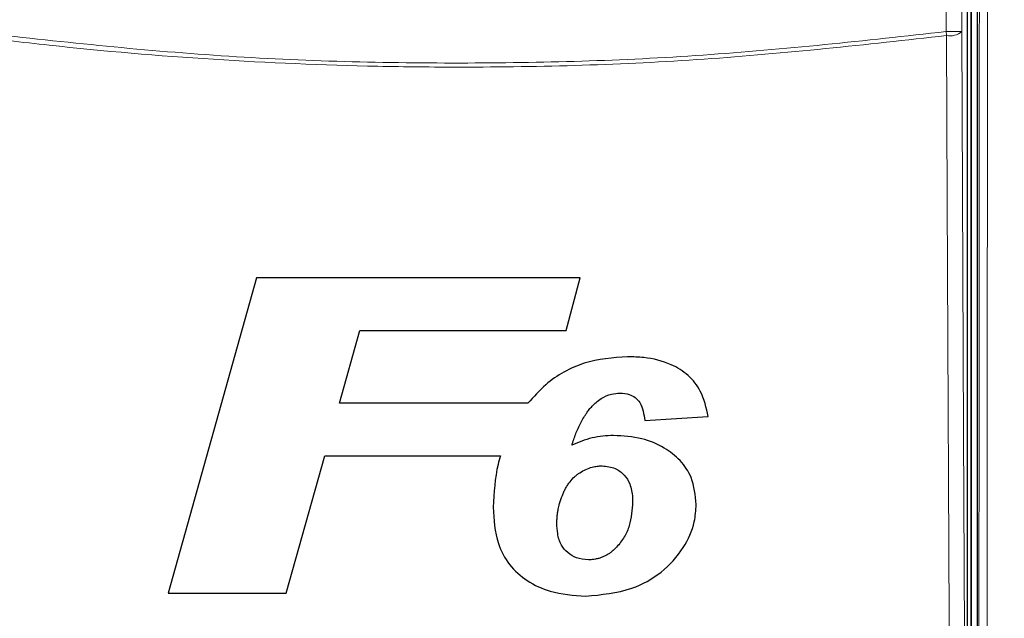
# Paper-space layout 'Blatt3' of a CAD drawing. Header units: millimetres. Extents: x 5 to 418, y 2 to 292.
# Tile 20 of 83: x 117.98 to 128.4, y 152.05 to 158.38. Entities that reach past the tile are written whole.
import ezdxf

# ---------------------------------------------------------------- set-up
doc = ezdxf.new("R2010")
doc.units = ezdxf.units.MM
doc.layers.add('SLD-0', color=7, linetype='Continuous')
doc.styles.add('SLDTEXTSTYLE0', font='TXT', dxfattribs={"width": 0.605})
doc.dimstyles.new('SLDDIMSTYLE2', dxfattribs={"dimtxt": 3.5, "dimasz": 3.302, "dimexe": 0, "dimexo": 0.0625, "dimgap": 0.875, "dimtad": 1, "dimdec": 1, "dimlfac": 6, "dimrnd": 1e-09, "dimzin": 12, "dimdsep": 46, "dimtxsty": 'SLDTEXTSTYLE0', "dimsah": 1, "dimcen": 0.09, "dimadec": 0, "dimazin": 3, "dimtfac": 1, "dimtofl": 0, "dimtmove": 0, "dimatfit": 3, "dimfxl": 1, "dimfrac": 2, "dimtolj": 1, "dimtzin": 12, "dimarcsym": 0})

# ---------------------------------------------------------------- blocks, each defined once
blk = doc.blocks.new('_D_20')
at = {"layer": 'SLD-0', "color": 7}
for p, q in [((134.355, 242.06), (152.186, 242.06)), ((151.186, 242.06), (151.186, 87.665)), ((127.161, 87.665), (152.186, 87.665))]:
    blk.add_line(p, q, dxfattribs=at)
for centre, start, end in [((148.5, 165.506), 63.4349, 116.5651), ((148.5, 164.218), 243.4349, 296.5651)]:
    blk.add_arc(centre, 6.006, start, end, dxfattribs=at)
for points in [[(151.186, 242.06), (150.678, 238.758), (151.694, 238.758)], [(151.186, 87.665), (151.694, 90.967), (150.678, 90.967)]]:
    blk.add_solid(points, dxfattribs=at)
at = {"layer": 'SLD-0', "color": 7, "insert": (146.674, 158.847), "char_height": 3.5, "attachment_point": 1, "rotation": 90, "style": 'SLDTEXTSTYLE0'}
blk.add_mtext('926,4', dxfattribs=at)

psp = doc.layouts.new('Blatt3')

# ---------------------------------------------------------------- linework, layer by layer
at = {"color": 7, "linetype": 'Continuous', "lineweight": 25}
for p, q in [((128.0464, 161.1851), (128.0464, 142.3685)), ((128.1131, 161.2018), (128.1131, 142.369)), ((128.0101, 142.4464), (128.0101, 161.1072)), ((120.4871, 155.6529), (119.5516, 152.3196)), ((123.9106, 155.6529), (120.4871, 155.6529)), ((123.7637, 155.0974), (123.9106, 155.6529)), ((121.3652, 154.3281), (121.5815, 155.0974)), ((121.5815, 155.0974), (123.7637, 155.0974)), ((123.359, 154.3281), (121.3652, 154.3281)), ((124.5943, 154.1465), (125.2674, 154.1871)), ((120.8023, 152.3196), (121.2096, 153.7726)), ((121.2096, 153.7726), (123.0668, 153.7726)), ((119.5516, 152.3196), (120.8023, 152.3196))]:
    psp.add_line(p, q, dxfattribs=at)
at = {"color": 7, "linetype": 'Continuous', "lineweight": 18}
for p, q in [((128.0537, 142.3685), (128.0537, 161.1851)), ((127.7824, 158.2586), (127.7824, 161.0461)), ((127.949, 161.0461), (127.949, 158.2586)), ((127.7879, 158.2155), (127.7824, 158.2586)), ((127.949, 158.2586), (127.7824, 158.2586))]:
    psp.add_line(p, q, dxfattribs=at)
at = {"color": 7, "linetype": 'Continuous', "lineweight": 18, "flags": 128}
for points in [[(127.949, 158.2586), (127.9689, 154.0166), (127.9889, 149.7527)], [(127.8279, 149.7096), (127.8264, 150.0315), (127.8203, 151.3193), (127.7961, 156.4704), (127.7879, 158.2155)]]:
    psp.add_lwpolyline(points, dxfattribs=at)
at = {"color": 7, "linetype": 'Continuous', "lineweight": 18}
psp.add_arc((127.8225, 158.4086), 0.1962, 259.84532, 310.1364, dxfattribs=at)
for points, knots in [([(128.1211, 142.3289), (128.1228, 143.902), (128.1262, 147.0484), (128.1304, 151.7716), (128.1339, 156.4972), (128.1356, 159.6492), (128.1365, 161.2252)], [0, 0, 0, 0, 0.249948, 0.4999168, 0.749948, 1, 1, 1, 1]), ([(128.2226, 161.2229), (128.2226, 161.1673), (128.2225, 160.8897), (128.2219, 159.7235), (128.2202, 156.8361), (128.2171, 152.395), (128.2126, 147.261), (128.209, 143.905), (128.2072, 142.3235)], [0, 0, 0, 0, 0.00880859, 0.04404297, 0.18498094, 0.46685965, 0.74876819, 1, 1, 1, 1]), ([(117.4438, 158.2586), (118.3055, 158.1635), (120.0325, 157.9729), (122.6281, 157.9019), (125.2178, 157.9752), (126.9264, 158.164), (127.7824, 158.2586)], [0, 0, 0, 0, 0.2508222, 0.5026819, 0.7508343, 1, 1, 1, 1]), ([(127.7879, 158.2155), (126.9345, 158.1213), (125.2242, 157.9326), (123.2126, 157.8745), (121.4806, 157.8912), (120.03, 157.9538), (118.5857, 158.0753), (117.7234, 158.1806), (117.4382, 158.2155)], [0, 0, 0, 0, 0.2481436, 0.4972894, 0.5811434, 0.7488807, 0.9169293, 1, 1, 1, 1])]:
    psp.add_open_spline(points, degree=3, knots=knots, dxfattribs=at)
at = {"color": 7, "linetype": 'Continuous', "lineweight": 25}
for points, knots in [([(124.4135, 154.8196), (124.2578, 154.8075), (123.945, 154.7832), (123.5823, 154.5774), (123.4194, 154.3956), (123.359, 154.3281)], [0, 0, 0, 0, 0.38377682, 0.77115717, 1, 1, 1, 1]), ([(125.2674, 154.1871), (125.2464, 154.279), (125.2098, 154.4395), (125.0617, 154.6296), (124.8542, 154.7586), (124.6277, 154.8129), (124.4707, 154.8178), (124.4135, 154.8196)], [0, 0, 0, 0, 0.242898, 0.4237478, 0.6045665, 0.8558512, 1, 1, 1, 1]), ([(124.079, 154.3368), (124.0971, 154.3513), (124.1456, 154.3901), (124.2335, 154.4285), (124.3037, 154.433), (124.3344, 154.435)], [0, 0, 0, 0, 0.251222, 0.6721781, 1, 1, 1, 1]), ([(124.3344, 154.435), (124.367, 154.4328), (124.424, 154.4289), (124.4962, 154.3899), (124.5508, 154.3298), (124.5815, 154.2443), (124.59, 154.1795), (124.5943, 154.1465)], [0, 0, 0, 0, 0.2181803, 0.3806491, 0.5437188, 0.7674666, 1, 1, 1, 1]), ([(123.8231, 153.8831), (123.8263, 153.8932), (123.836, 153.9234), (123.8529, 153.9737), (123.8764, 154.033), (123.8982, 154.0817), (123.9224, 154.1302), (123.9437, 154.1687), (123.9675, 154.2064), (123.9891, 154.2373), (124.0144, 154.2704), (124.045, 154.3051), (124.0675, 154.3261), (124.079, 154.3368)], [0, 0, 0, 0, 0.06057303, 0.18180137, 0.30330383, 0.42511388, 0.48611865, 0.61239881, 0.67567364, 0.7391689, 0.82636656, 0.91191683, 1, 1, 1, 1]), ([(124.2648, 153.9863), (124.2265, 153.9849), (124.15, 153.9823), (123.9986, 153.9571), (123.8932, 153.9127), (123.8231, 153.8831)], [0, 0, 0, 0, 0.2505674, 0.5016458, 1, 1, 1, 1]), ([(125.1392, 153.2551), (125.1302, 153.3538), (125.1147, 153.5237), (124.9763, 153.7286), (124.7949, 153.8691), (124.5528, 153.9698), (124.3657, 153.9805), (124.2648, 153.9863)], [0, 0, 0, 0, 0.2335403, 0.4017202, 0.5694332, 0.7676612, 1, 1, 1, 1]), ([(123.0668, 153.7726), (123.0583, 153.7422), (123.009, 153.5653), (122.9995, 153.3814), (122.9917, 153.229)], [0, 0, 0, 0, 0.17172762, 1, 1, 1, 1]), ([(123.6648, 153.0573), (123.6651, 153.0696), (123.6658, 153.0944), (123.668, 153.1315), (123.6724, 153.1685), (123.6805, 153.2134), (123.6955, 153.2754), (123.7161, 153.3371), (123.739, 153.3905), (123.7575, 153.4276), (123.7789, 153.4636), (123.8088, 153.5056), (123.8422, 153.5426), (123.8789, 153.573), (123.9183, 153.6001), (123.9713, 153.6284), (124.0327, 153.6511), (124.0909, 153.6633), (124.1259, 153.6649), (124.1436, 153.6657)], [0, 0, 0, 0, 0.0437463, 0.0875173, 0.1314512, 0.175522, 0.2487319, 0.3563162, 0.4044735, 0.4527883, 0.5017553, 0.5510312, 0.6327666, 0.6741992, 0.7160601, 0.7976139, 0.8801695, 0.939755, 1, 1, 1, 1]), ([(124.1436, 153.6657), (124.1911, 153.6604), (124.2793, 153.6504), (124.3819, 153.5736), (124.4478, 153.4655), (124.4646, 153.3647), (124.4658, 153.3009), (124.4661, 153.2856)], [0, 0, 0, 0, 0.2466372, 0.4576364, 0.6531619, 0.9172678, 1, 1, 1, 1]), ([(123.9683, 152.2875), (124.1353, 152.3026), (124.4217, 152.3284), (124.7812, 152.5271), (125.0054, 152.779), (125.1248, 153.035), (125.1352, 153.1944), (125.1392, 153.2551)], [0, 0, 0, 0, 0.2923013, 0.501145, 0.7100044, 0.88957, 1, 1, 1, 1]), ([(124.4661, 153.2856), (124.4605, 153.2002), (124.452, 153.0716), (124.3824, 152.9096), (124.3261, 152.8403), (124.2973, 152.8049)], [0, 0, 0, 0, 0.49208251, 0.74009912, 1, 1, 1, 1]), ([(122.9917, 153.229), (122.9983, 153.0977), (123.009, 152.8824), (123.1525, 152.6126), (123.3473, 152.4387), (123.6249, 152.3121), (123.8416, 152.2966), (123.9683, 152.2875)], [0, 0, 0, 0, 0.2577792, 0.422516, 0.5870403, 0.7585544, 1, 1, 1, 1]), ([(123.9978, 152.6721), (123.9547, 152.6761), (123.8757, 152.6834), (123.7763, 152.7432), (123.7028, 152.8311), (123.6693, 152.9423), (123.6662, 153.021), (123.6648, 153.0573)], [0, 0, 0, 0, 0.2189956, 0.4008855, 0.5829924, 0.8075343, 1, 1, 1, 1]), ([(124.2973, 152.8049), (124.2875, 152.795), (124.2679, 152.7753), (124.2419, 152.7538), (124.2162, 152.7359), (124.1913, 152.7207), (124.16, 152.7045), (124.1322, 152.6936), (124.1032, 152.6851), (124.0748, 152.6789), (124.0424, 152.6737), (124.0171, 152.6726), (124.0026, 152.6722), (123.9978, 152.6721)], [0, 0, 0, 0, 0.1247343, 0.2498874, 0.3012214, 0.4044862, 0.50893, 0.6148146, 0.6682368, 0.7762027, 0.8719194, 0.9580802, 1, 1, 1, 1])]:
    psp.add_open_spline(points, degree=3, knots=knots, dxfattribs=at)

# ---------------------------------------------------------------- dimensions: what is measured, and where the dimension line sits
at = {"layer": 'SLD-0', "color": 7}
dim = psp.add_linear_dim(base=(151.1861, 87.6646), p1=(134.3547, 242.0601), p2=(127.1612, 87.6646), angle=90, text='(<>)', dimstyle='SLDDIMSTYLE2', dxfattribs=at)
dim.commit()
dim.dimension.update_dxf_attribs({"geometry": '_D_20', "text_midpoint": (151.1861, 164.8624), "dimtype": 160})

doc.saveas('drawing.dxf')
